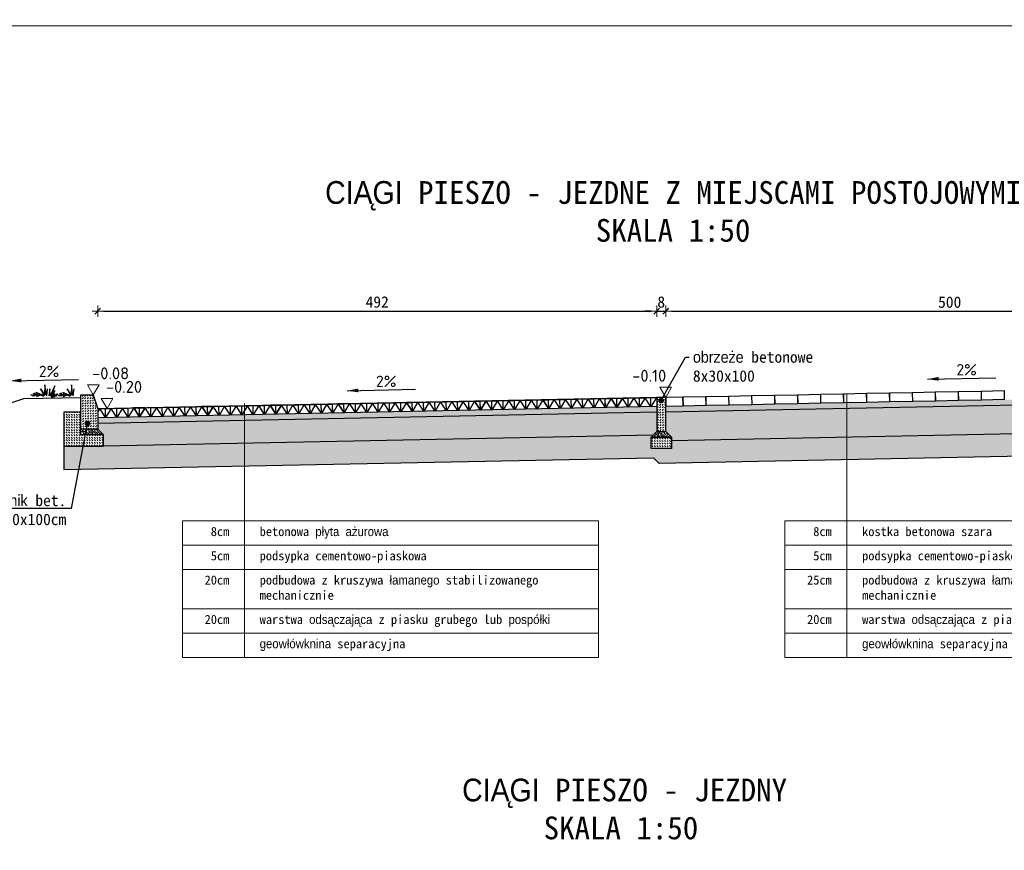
# Model space of a CAD drawing. Header units: millimetres. Extents: x 84 to 770, y 130 to 152.
# Tile 5 of 10: x 88.78 to 97.45, y 141.19 to 148.49. Entities that reach past the tile are written whole.
import ezdxf
from ezdxf import colors
from ezdxf.entities.mleader import LeaderData, LeaderLine
from ezdxf.enums import TextEntityAlignment as Align
from ezdxf.math import Vec2, Vec3

# ---------------------------------------------------------------- set-up
doc = ezdxf.new("R2010")
doc.units = ezdxf.units.MM
for name, color, linetype, lineweight in [('_k_kreskowanie', 250, 'Continuous', 9), ('_k_tabela', 7, 'Continuous', 13), ('_k_widok', 7, 'Continuous', 20), ('DR_wym_strz', 1, 'Continuous', 9), ('kruszywo', 252, 'Continuous', 15), ('Nawierzchnia', 7, 'Continuous', 30), ('odsaczajaca', 40, 'Continuous', 15), ('podsypka', 30, 'Continuous', 15), ('trawka', 3, 'Continuous', 30), ('Wymiary', 7, 'Continuous', 9)]:
    doc.layers.add(name, color=color, linetype=linetype, lineweight=lineweight)
doc.styles.add('GENERATED_STYLE_1', font='MS Gothic.ttf')
doc.styles.add('WYM TECH', font='isocpeur.ttf')
doc.dimstyles.new('normalny', dxfattribs={"dimtxt": 0.1, "dimasz": 0.1, "dimexe": 0.125, "dimexo": 0.3, "dimgap": 0.03, "dimtad": 1, "dimzin": 1, "dimdsep": 46, "dimtxsty": 'GENERATED_STYLE_1', "dimblk": 'KRZYZYK', "dimcen": 0.15, "dimclrd": 1, "dimclre": 1, "dimazin": 0, "dimtfac": 1, "dimtmove": 0, "dimatfit": 3, "dimfxl": 1.25, "dimarcsym": 0})

# ---------------------------------------------------------------- blocks, each defined once
blk = doc.blocks.new('opor_sch_ter')
at = {"layer": '_k_kreskowanie'}
h = blk.add_hatch(dxfattribs=at)
h.set_pattern_fill('DASH', color=256, scale=0.5, angle=46.14576)
h.set_pattern_definition([(46.146, (5.998, 15.2), (-0.04489, 2.244615), [1.5875, -1.5875])])
h.paths.add_polyline_path([(-4, 45), (-4, 15), (4, 15.27), (4, 45)])
at = {"layer": '_k_kreskowanie', "lineweight": 13, "ltscale": 0.5}
h = blk.add_hatch(dxfattribs=at)
h.set_pattern_fill('AR-SAND', color=256, scale=0.04, angle=90, style=0)
h.set_pattern_definition([(52.5, (-1375.5022, 5200.8302), (1.95765295, -0.06400125), [0, -1.54432, 0, -1.7272, 0, -1.651]), (82.5, (-1375.5022, 5200.8302), (2.8673004, 1.7980931), [0, -0.83312, 0, -1.39192, 0, -0.5334]), (122.5, (-1375.5022, 5199.5805), (0.00574874, 3.1639695), [0, -0.508, 0, -1.8288, 0, -2.3876]), (132.5, (-1375.5022, 5199.5805), (0.8917173, 3.0542258), [0, -0.254, 0, -1.19888, 0, -1.3716])])
h.paths.add_polyline_path([(9, 10), (4, 15), (-4, 15), (-9, 10), (1, 10)])
at = {"layer": '_k_kreskowanie'}
h = blk.add_hatch(dxfattribs=at)
h.set_pattern_fill('DASH', color=256, scale=0.5, angle=135)
h.set_pattern_definition([(135, (-259920.3817, -147790.4938), (-2.24506403, 2e-16), [1.5875, -1.5875])])
h.paths.add_polyline_path([(9, 10), (9, 0), (1, 0), (-9, 0), (-9, 10), (1, 10)])
at = {"layer": 'Nawierzchnia'}
for points in [[(4, 45), (-4, 45), (-4, 15), (4, 15)], [(-9, 10), (9, 10), (9, 0), (-9, 0)]]:
    blk.add_lwpolyline(points, close=True, dxfattribs=at)
blk.add_lwpolyline([(-9, 10), (-4, 15), (4, 15), (9, 10), (-9, 10)], dxfattribs=at)
blk = doc.blocks.new('_Dot')
at = {"color": 0, "linetype": 'ByBlock', "lineweight": -2}
blk.add_line((-0.5, 0), (-1, 0), dxfattribs=at)
at = {"color": 0, "linetype": 'ByBlock', "const_width": 0.5}
blk.add_lwpolyline([(-0.25, 0, 1), (0.25, 0, 1)], format="xyb", close=True, dxfattribs=at)
blk = doc.blocks.new('K')
at = {"lineweight": 15}
blk.add_line((-0.5, -0.5), (0.5, 0.5), dxfattribs=at)
at = {"layer": 'DR_wym_strz'}
for p, q in [((0, -1), (0, 1)), ((-1, 0), (1, 0))]:
    blk.add_line(p, q, dxfattribs=at)
blk = doc.blocks.new('KRZYZYK')
blk.add_blockref('K', (0, 0))
blk = doc.blocks.new('*T49')
at = {"layer": 'Defpoints', "color": 8, "linetype": 'ByBlock', "lineweight": 0, "transparency": 16777216}
for p, q in [((0, 0), (3.661, 0)), ((0, 0), (0, -1.2)), ((3.661, 0), (3.661, -1.2)), ((0, -1.2), (3.661, -1.2))]:
    blk.add_line(p, q, dxfattribs=at)
at = {"layer": 'Nawierzchnia', "color": 0, "linetype": 'ByBlock', "lineweight": 5, "transparency": 16777216}
for p, q in [((0.5469, 0), (0.5469, -1.2)), ((0, -0.2133), (3.661, -0.2133)), ((0, -0.4267), (3.661, -0.4267)), ((0, -0.7733), (3.661, -0.7733)), ((0, -0.9867), (3.661, -0.9867))]:
    blk.add_line(p, q, dxfattribs=at)
at = {"layer": 'Nawierzchnia', "color": 0, "transparency": 16777216, "char_height": 0.08, "style": 'GENERATED_STYLE_1'}
for s, insert, width, attachment_point in [('8cm', (0.4135, -0.0533), 0.280203, 3), ('betonowa płyta ażurowa ', (0.6802, -0.0533), 2.847507, 1), ('podsypka cementowo-piaskowa', (0.6802, -0.2667), 2.847507, 1), ('5cm', (0.4135, -0.2667), 0.280203, 3), ('20cm', (0.4135, -0.48), 0.280203, 3), ('podbudowa z kruszywa łamanego stabilizowanego mechanicznie ', (0.6802, -0.48), 2.847507, 1), ('20cm', (0.4135, -0.8267), 0.280203, 3), ('warstwa odsączająca z piasku grubego lub pospółki', (0.6802, -0.8267), 2.847507, 1), ('geowłówknina separacyjna', (0.6802, -1.04), 2.847507, 1)]:
    blk.add_mtext(s, dxfattribs=dict(at, insert=insert, width=width, attachment_point=attachment_point))
blk = doc.blocks.new('*T50')
at = {"layer": 'Defpoints', "color": 8, "linetype": 'ByBlock', "lineweight": 0, "transparency": 16777216}
for p, q in [((0, 0), (3.661, 0)), ((0, 0), (0, -1.2)), ((3.661, 0), (3.661, -1.2)), ((0, -1.2), (3.661, -1.2))]:
    blk.add_line(p, q, dxfattribs=at)
at = {"layer": 'Nawierzchnia', "color": 0, "linetype": 'ByBlock', "lineweight": 5, "transparency": 16777216}
for p, q in [((0.5469, 0), (0.5469, -1.2)), ((0, -0.2133), (3.661, -0.2133)), ((0, -0.4267), (3.661, -0.4267)), ((0, -0.7733), (3.661, -0.7733)), ((0, -0.9867), (3.661, -0.9867))]:
    blk.add_line(p, q, dxfattribs=at)
at = {"layer": 'Nawierzchnia', "color": 0, "transparency": 16777216, "char_height": 0.08, "style": 'GENERATED_STYLE_1'}
for s, insert, width, attachment_point in [('8cm', (0.4135, -0.0533), 0.280203, 3), ('kostka betonowa szara', (0.6802, -0.0533), 2.847507, 1), ('podsypka cementowo-piaskowa', (0.6802, -0.2667), 2.847507, 1), ('5cm', (0.4135, -0.2667), 0.280203, 3), ('25cm', (0.4135, -0.48), 0.280203, 3), ('podbudowa z kruszywa łamanego stabilizowanego mechanicznie ', (0.6802, -0.48), 2.847507, 1), ('20cm', (0.4135, -0.8267), 0.280203, 3), ('warstwa odsączająca z piasku grubego lub pospółki', (0.6802, -0.8267), 2.847507, 1), ('geowłówknina separacyjna', (0.6802, -1.04), 2.847507, 1)]:
    blk.add_mtext(s, dxfattribs=dict(at, insert=insert, width=width, attachment_point=attachment_point))
blk = doc.blocks.new('*D52')
at = {"layer": 'Defpoints', "color": 0, "transparency": 16777216}
for p in [(94.3892, 145.9301), (94.3892, 145.1721), (89.4712, 145.0722)]:
    blk.add_point(p, dxfattribs=at)
at = {"layer": 'Wymiary', "color": 1, "lineweight": -2, "transparency": 16777216}
blk.add_line((89.5212, 145.9301), (94.3392, 145.9301), dxfattribs=at)
at = {"layer": 'Wymiary', "color": 1, "lineweight": -2, "transparency": 16777216, "xscale": 0.05, "yscale": 0.05, "zscale": 0.05, "rotation": 180}
blk.add_blockref('KRZYZYK', (89.4712, 145.9301), dxfattribs=at)
at = {"layer": 'Wymiary', "color": 1, "lineweight": -2, "transparency": 16777216, "xscale": 0.05, "yscale": 0.05, "zscale": 0.05}
blk.add_blockref('KRZYZYK', (94.3892, 145.9301), dxfattribs=at)
at = {"layer": 'Wymiary', "color": 0, "transparency": 16777216, "insert": (91.9302, 146.0101), "char_height": 0.1, "attachment_point": 5, "style": 'GENERATED_STYLE_1'}
blk.add_mtext('492', dxfattribs=at)
blk = doc.blocks.new('*D53')
at = {"layer": 'Defpoints', "color": 0, "transparency": 16777216}
for p in [(94.4692, 145.9301), (94.3892, 145.1721), (94.4692, 145.1721)]:
    blk.add_point(p, dxfattribs=at)
at = {"layer": 'Wymiary', "color": 1, "lineweight": -2, "transparency": 16777216}
for p, q in [((94.3392, 145.9301), (94.2892, 145.9301)), ((94.3892, 145.9301), (94.4692, 145.9301)), ((94.5192, 145.9301), (94.5692, 145.9301))]:
    blk.add_line(p, q, dxfattribs=at)
at = {"layer": 'Wymiary', "color": 1, "lineweight": -2, "transparency": 16777216, "xscale": 0.05, "yscale": 0.05, "zscale": 0.05}
blk.add_blockref('KRZYZYK', (94.3892, 145.9301), dxfattribs=at)
at = {"layer": 'Wymiary', "color": 1, "lineweight": -2, "transparency": 16777216, "xscale": 0.05, "yscale": 0.05, "zscale": 0.05, "rotation": 180}
blk.add_blockref('KRZYZYK', (94.4692, 145.9301), dxfattribs=at)
at = {"layer": 'Wymiary', "color": 0, "transparency": 16777216, "insert": (94.4292, 146.0101), "char_height": 0.1, "attachment_point": 5, "style": 'GENERATED_STYLE_1'}
blk.add_mtext('8', dxfattribs=at)
blk = doc.blocks.new('*D54')
at = {"layer": 'Defpoints', "color": 0, "transparency": 16777216}
for p in [(99.4656, 145.9289), (99.4656, 145.2721), (94.4692, 145.1721)]:
    blk.add_point(p, dxfattribs=at)
at = {"layer": 'Wymiary', "color": 1, "lineweight": -2, "transparency": 16777216}
blk.add_line((94.5192, 145.9289), (99.4156, 145.9289), dxfattribs=at)
at = {"layer": 'Wymiary', "color": 1, "lineweight": -2, "transparency": 16777216, "xscale": 0.05, "yscale": 0.05, "zscale": 0.05, "rotation": 180}
blk.add_blockref('KRZYZYK', (94.4692, 145.9289), dxfattribs=at)
at = {"layer": 'Wymiary', "color": 1, "lineweight": -2, "transparency": 16777216, "xscale": 0.05, "yscale": 0.05, "zscale": 0.05}
blk.add_blockref('KRZYZYK', (99.4656, 145.9289), dxfattribs=at)
at = {"layer": 'Wymiary', "color": 0, "transparency": 16777216, "insert": (96.9674, 146.0089), "char_height": 0.1, "attachment_point": 5, "style": 'GENERATED_STYLE_1'}
blk.add_mtext('500', dxfattribs=at)
blk = doc.blocks.new('tr')
at = {"layer": 'Wymiary', "color": 1}
blk.add_lwpolyline([(0, 0), (0.0343, 0.0594), (-0.0343, 0.0594)], close=True, dxfattribs=at)
at = {"style": 'WYM TECH', "flags": 4}
blk.add_attdef('RZEDNA', text='', height=0.07, dxfattribs=at).set_placement((0.0023, 0.1494), align=Align.MIDDLE_CENTER)

msp = doc.modelspace()

# ---------------------------------------------------------------- hatches: boundary and pattern name
at = {"layer": '_k_kreskowanie'}
h = msp.add_hatch(dxfattribs=at)
h.set_pattern_fill('DASH', color=256, scale=0.005, angle=46.145763)
h.set_pattern_definition([(46.145763, (72.433061, 214.363498), (-0.000448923, 0.0224461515), [0.015875, -0.015875])])
h.paths.add_polyline_path([(89.47122, 145.07218), (89.43131, 145.19307), (89.32131, 145.19307), (89.32131, 144.89307), (89.47131, 144.89307)])
h = msp.add_hatch(dxfattribs=at)
h.set_pattern_fill('DASH', color=256, scale=0.005, angle=135)
h.set_pattern_definition([(135, (72.433061, 214.363498), (-0.0224506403, 2e-18), [0.015875, -0.015875])])
h.paths.add_polyline_path([(89.32131, 144.84307), (89.32131, 145.04292), (89.17131, 145.04292), (89.17131, 144.74307), (89.52131, 144.74307), (89.52131, 144.84307)])
at = {"layer": '_k_kreskowanie', "lineweight": 13, "ltscale": 0.5}
h = msp.add_hatch(dxfattribs=at)
h.set_pattern_fill('AR-SAND', color=256, scale=0.0004, angle=90, style=0)
h.set_pattern_definition([(127.5, (72.433061, 214.363498), (-0.0195765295, -0.0006400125), [0, -0.0154432, 0, -0.017272, 0, -0.01651]), (97.5, (72.433061, 214.363498), (-0.028673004, 0.017980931), [0, -0.0083312, 0, -0.0139192, 0, -0.005334]), (57.5, (72.433061, 214.351), (-5.74874e-05, 0.031639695), [0, -0.00508, 0, -0.018288, 0, -0.023876]), (47.5, (72.433061, 214.351), (-0.008917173, 0.030542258), [0, -0.00254, 0, -0.0119888, 0, -0.013716])])
h.paths.add_polyline_path([(89.32131, 144.89307), (89.47131, 144.89307), (89.52131, 144.84307), (89.32131, 144.84307)])
at = {"layer": 'kruszywo'}
h = msp.add_hatch(dxfattribs=at)
h.set_pattern_fill('AR-CONC', color=256, scale=0.0007, style=0)
h.set_pattern_definition([(50, (92.48051, 190.24151), (0.12752927, -0.01115736), [0.013335, -0.146685]), (355, (92.4805, 190.24151), (-0.02466998, 0.13373965), [0.010668, -0.117348]), (100.451, (92.49113, 190.24058), (0.10285975, 0.12258168), [0.011333, -0.124663]), (46.1842, (92.4805, 190.27707), (0.18975533, -0.02942963), [0.0200025, -0.2200275]), (96.6356, (92.49632, 190.27462), (0.166183, 0.1731979), [0.0169995, -0.1869945]), (351.184, (92.4805, 190.27707), (0.1661832, 0.1731976), [0.016002, -0.176022]), (21, (92.49829, 190.26818), (0.10613042, -0.07158586), [0.013335, -0.146685]), (326, (92.49829, 190.26818), (0.04326142, 0.12893158), [0.010668, -0.117348]), (71.4514, (92.50713, 190.26221), (0.14939154, 0.057346), [0.011333, -0.124663]), (37.5, (92.480506, 190.24151), (0.002162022, 0.059188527), [0, -0.1159256, 0, -0.119126, 0, -0.1177925]), (7.5, (92.480506, 190.24151), (0.04677376, 0.0701264), [0, -0.0679196, 0, -0.1132586, 0, -0.0448945]), (327.5, (92.440857, 190.24151), (0.094913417, -0.00401012), [0, -0.04445, 0, -0.138684, 0, -0.184023]), (317.5, (92.42308, 190.24151), (0.10369043, 0.01779854), [0, -0.057785, 0, -0.0921004, 0, -0.130683])])
h.paths.add_polyline_path([(100.62881, 145.16232), (100.62881, 145.31232), (99.61922, 145.29212), (99.61922, 145.24214), (99.76922, 145.242), (99.76922, 145.14509), (99.76922, 144.94214), (99.41922, 144.94214), (99.41922, 145.04214), (99.46922, 145.09214), (99.46924, 145.14212), (94.46922, 145.04212), (94.46922, 144.87214), (94.51922, 144.82214), (94.51922, 144.79307), (100.01286, 144.90294), (100.26492, 145.15501)])
h = msp.add_hatch(dxfattribs=at)
h.set_pattern_fill('AR-CONC', color=256, scale=0.0007, style=0)
h.set_pattern_definition([(50, (-16.9264, 11.15932), (0.12752927, -0.01115736), [0.013335, -0.146685]), (355, (-16.9264, 11.15932), (-0.024670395, 0.13373979), [0.010668, -0.11734841]), (100.451445, (-16.91578, 11.15839), (0.10285887, 0.12258243), [0.01133301, -0.12466317]), (46.1842, (-16.9264, 11.19488), (0.18975533, -0.02942963), [0.0200025, -0.2200275]), (96.63556, (-16.91059, 11.19242), (0.1661829, 0.17319829), [0.01699952, -0.18699493]), (351.18415, (-16.9264, 11.19488), (0.1661829, 0.17319829), [0.01600198, -0.17602181]), (21, (-16.90862, 11.18599), (0.106130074, -0.07158564), [0.013335, -0.146685]), (326, (-16.90862, 11.18599), (0.04326142, 0.12893158), [0.010668, -0.117348]), (71.451445, (-16.89978, 11.18002), (0.14939149, 0.05734594), [0.01133301, -0.12466296]), (37.5, (-16.926404, 11.159316), (0.002162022, 0.059188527), [0, -0.1159256, 0, -0.119126, 0, -0.1177925]), (7.5, (-16.926404, 11.159316), (0.046773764, 0.070126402), [0, -0.0679196, 0, -0.1132586, 0, -0.0448945]), (327.5, (-16.966053, 11.159316), (0.094913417, -0.004010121), [0, -0.04445, 0, -0.138684, 0, -0.184023]), (317.5, (-16.98383, 11.159316), (0.103690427, 0.017798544), [0, -0.057785, 0, -0.0921004, 0, -0.130683])])
h.paths.add_polyline_path([(94.3569, 144.83983), (94.38922, 144.87214), (94.38922, 145.04052), (89.47128, 144.94216), (89.47131, 144.89307), (89.52184, 144.84254), (89.52184, 144.74254)])
at = {"layer": 'odsaczajaca'}
h = msp.add_hatch(dxfattribs=at)
h.set_pattern_fill('AR-SAND', color=256, scale=0.001, style=0)
h.paths.add_polyline_path([(100.62881, 145.16232), (100.26492, 145.15501), (100.01286, 144.90294), (94.51922, 144.79307), (94.51922, 144.72214), (94.33922, 144.72214), (94.33822, 144.83946), (89.52184, 144.74254), (89.17184, 144.74306), (89.17184, 144.60214), (89.17184, 144.53609), (94.35943, 144.64134), (94.40993, 144.59084), (100.09735, 144.70459), (100.34942, 144.95666), (100.62881, 144.96232)])
at = {"layer": 'podsypka', "ltscale": 2}
h = msp.add_hatch(dxfattribs=at)
h.set_pattern_fill('AR-SAND', color=256, scale=0.0005, angle=-0.5729, style=0)
h.set_pattern_definition([(36.9271, (-0.51268, -1.128028), (-0.0005552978, 0.0244774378), [0, -0.019304, 0, -0.02159, 0, -0.0206375]), (6.9271, (-0.51268, -1.128028), (0.022833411, 0.035614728), [0, -0.010414, 0, -0.017399, 0, -0.0066675]), (326.9271, (-0.5283, -1.127872), (0.03954836, -0.000323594), [0, -0.00635, 0, -0.02286, 0, -0.029845]), (316.9271, (-0.5283, -1.127872), (0.038287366, 0.0107641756), [0, -0.003175, 0, -0.014986, 0, -0.017145])])
h.paths.add_polyline_path([(99.46722, 145.14208), (99.46722, 145.19209), (94.46922, 145.09213), (94.46922, 145.04212)])
h = msp.add_hatch(dxfattribs=at)
h.set_pattern_fill('AR-SAND', color=256, scale=0.0005, angle=-0.5729, style=0)
h.set_pattern_definition([(36.9271, (-16.926404, 11.159316), (-0.0005552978, 0.0244774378), [0, -0.019304, 0, -0.02159, 0, -0.0206375]), (6.9271, (-16.926404, 11.159316), (0.022833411, 0.035614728), [0, -0.010414, 0, -0.017399, 0, -0.0066675]), (326.9271, (-16.942024, 11.159472), (0.03954836, -0.000323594), [0, -0.00635, 0, -0.02286, 0, -0.029845]), (316.9271, (-16.942024, 11.159472), (0.038287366, 0.0107641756), [0, -0.003175, 0, -0.014986, 0, -0.017145])])
h.paths.add_polyline_path([(94.38922, 145.04052), (94.38922, 145.09053), (89.47126, 144.99217), (89.47128, 144.94216)])

# ---------------------------------------------------------------- linework, layer by layer
at = {"layer": '_k_tabela'}
msp.add_lwpolyline([(85.44933, 148.43981), (105.19933, 148.43981), (105.19933, 134.08981), (85.44933, 134.08981)], close=True, dxfattribs=at)
at = {"layer": 'Nawierzchnia', "color": 7, "linetype": 'Continuous'}
for p, q in [((91.5377, 145.04251), (91.5377, 145.11251)), ((92.13758, 145.05451), (92.13758, 145.12451)), ((92.73746, 145.06651), (92.73746, 145.13651)), ((93.33734, 145.0785), (93.33734, 145.1485)), ((93.93722, 145.0905), (93.93722, 145.1605)), ((89.73806, 145.00652), (89.73806, 145.07652)), ((90.33794, 145.01852), (90.33794, 145.08852)), ((90.93782, 145.03051), (90.93782, 145.10051))]:
    msp.add_line(p, q, dxfattribs=at)
at = {"layer": 'Nawierzchnia'}
for points in [[(95.63038, 145.19537), (95.83034, 145.19936), (95.83194, 145.11938), (95.63198, 145.11538)], [(95.83234, 145.1994), (96.0323, 145.2034), (96.0339, 145.12342), (95.83394, 145.11942)], [(96.0343, 145.20344), (96.23426, 145.20744), (96.23586, 145.12746), (96.0359, 145.12346)], [(96.23626, 145.20748), (96.43622, 145.21148), (96.43782, 145.1315), (96.23786, 145.1275)], [(96.43822, 145.21152), (96.63818, 145.21552), (96.63978, 145.13554), (96.43982, 145.13154)], [(96.64018, 145.21556), (96.84014, 145.21956), (96.84174, 145.13958), (96.64178, 145.13558)], [(96.84214, 145.2196), (97.0421, 145.2236), (97.0437, 145.14362), (96.84374, 145.13962)], [(97.0441, 145.22364), (97.24406, 145.22764), (97.24566, 145.14765), (97.0457, 145.14366)], [(97.24606, 145.22768), (97.44602, 145.23168), (97.44762, 145.15169), (97.24766, 145.14769)], [(94.47122, 145.17218), (94.62059, 145.17517), (94.62219, 145.09519), (94.47122, 145.09217)], [(94.62059, 145.17517), (94.82055, 145.17917), (94.82215, 145.09918), (94.62219, 145.09519)], [(94.82255, 145.17921), (95.02251, 145.18321), (95.0241, 145.10322), (94.82414, 145.09922)], [(95.0245, 145.18325), (95.22446, 145.18725), (95.22606, 145.10726), (95.0261, 145.10326)], [(95.22646, 145.18729), (95.42642, 145.19129), (95.42802, 145.1113), (95.22806, 145.1073)], [(95.42842, 145.19133), (95.62838, 145.19533), (95.62998, 145.11534), (95.43002, 145.11134)]]:
    msp.add_lwpolyline(points, close=True, dxfattribs=at)
at = {"layer": 'Nawierzchnia', "lineweight": 0}
for points in [[(96.06326, 143.87177), (96.06326, 145.20402)], [(90.7625, 143.95189), (90.7625, 145.11693)]]:
    msp.add_lwpolyline(points, dxfattribs=at)
at = {"layer": 'Nawierzchnia'}
for points in [[(87.28223, 144.64833), (88.82141, 145.16139), (89.32131, 145.17138)], [(89.32131, 145.19307), (89.43131, 145.19307), (89.47122, 145.07218), (89.47131, 144.89307), (89.32131, 144.89307), (89.32131, 145.19307)], [(89.32131, 145.19307), (89.43131, 145.19307), (89.47122, 145.07218), (89.47131, 144.89307), (89.32131, 144.89307), (89.32131, 145.19307)], [(94.38562, 145.17047), (89.47122, 145.07218)], [(91.33943, 145.02953), (91.33783, 145.10951), (91.38782, 145.11051), (91.33943, 145.02953), (91.28784, 145.10851), (91.33783, 145.10951)], [(91.43941, 145.03153), (91.43781, 145.11151), (91.4878, 145.11251), (91.43941, 145.03153), (91.38782, 145.11051), (91.43781, 145.11151)], [(91.53939, 145.03353), (91.53779, 145.11351), (91.58778, 145.11451), (91.53939, 145.03353), (91.4878, 145.11251), (91.53779, 145.11351)], [(91.58778, 145.11451), (91.63937, 145.03553), (91.68776, 145.11651), (91.58778, 145.11451)], [(91.63937, 145.03553), (91.63777, 145.11551), (91.68776, 145.11651), (91.63937, 145.03553), (91.58778, 145.11451), (91.63777, 145.11551)], [(91.73935, 145.03753), (91.73775, 145.11751), (91.78774, 145.11851), (91.73935, 145.03753), (91.68776, 145.11651), (91.73775, 145.11751)], [(91.83933, 145.03953), (91.83773, 145.11951), (91.88772, 145.12051), (91.83933, 145.03953), (91.78774, 145.11851), (91.83773, 145.11951)], [(91.93931, 145.04153), (91.93771, 145.12151), (91.9877, 145.12251), (91.93931, 145.04153), (91.88772, 145.12051), (91.93771, 145.12151)], [(92.03929, 145.04353), (92.03769, 145.12351), (92.08768, 145.12451), (92.03929, 145.04353), (91.9877, 145.12251), (92.03769, 145.12351)], [(92.13927, 145.04553), (92.13767, 145.12551), (92.18766, 145.12651), (92.13927, 145.04553), (92.08768, 145.12451), (92.13767, 145.12551)], [(92.18766, 145.12651), (92.23925, 145.04753), (92.28764, 145.12851), (92.18766, 145.12651)], [(92.23925, 145.04753), (92.23765, 145.12751), (92.28764, 145.12851), (92.23925, 145.04753), (92.18766, 145.12651), (92.23765, 145.12751)], [(92.33923, 145.04953), (92.33763, 145.12951), (92.38762, 145.13051), (92.33923, 145.04953), (92.28764, 145.12851), (92.33763, 145.12951)], [(92.43921, 145.05153), (92.43761, 145.13151), (92.4876, 145.13251), (92.43921, 145.05153), (92.38762, 145.13051), (92.43761, 145.13151)], [(92.53919, 145.05353), (92.53759, 145.13351), (92.58758, 145.13451), (92.53919, 145.05353), (92.4876, 145.13251), (92.53759, 145.13351)], [(92.63917, 145.05553), (92.63757, 145.13551), (92.68756, 145.13651), (92.63917, 145.05553), (92.58758, 145.13451), (92.63757, 145.13551)], [(92.73915, 145.05752), (92.73755, 145.13751), (92.78754, 145.13851), (92.73915, 145.05752), (92.68756, 145.13651), (92.73755, 145.13751)], [(92.78754, 145.13851), (92.83913, 145.05952), (92.88752, 145.14051), (92.78754, 145.13851)], [(92.83913, 145.05952), (92.83753, 145.13951), (92.88752, 145.14051), (92.83913, 145.05952), (92.78754, 145.13851), (92.83753, 145.13951)], [(92.93911, 145.06152), (92.93751, 145.14151), (92.9875, 145.14251), (92.93911, 145.06152), (92.88752, 145.14051), (92.93751, 145.14151)], [(93.03909, 145.06352), (93.03749, 145.14351), (93.08748, 145.14451), (93.03909, 145.06352), (92.9875, 145.14251), (93.03749, 145.14351)], [(93.13907, 145.06552), (93.13747, 145.14551), (93.18746, 145.14651), (93.13907, 145.06552), (93.08748, 145.14451), (93.13747, 145.14551)], [(93.23905, 145.06752), (93.23745, 145.14751), (93.28744, 145.14851), (93.23905, 145.06752), (93.18746, 145.14651), (93.23745, 145.14751)], [(93.33903, 145.06952), (93.33743, 145.14951), (93.38742, 145.15051), (93.33903, 145.06952), (93.28744, 145.14851), (93.33743, 145.14951)], [(93.38742, 145.15051), (93.43901, 145.07152), (93.4874, 145.15251), (93.38742, 145.15051)], [(93.43901, 145.07152), (93.43741, 145.15151), (93.4874, 145.15251), (93.43901, 145.07152), (93.38742, 145.15051), (93.43741, 145.15151)], [(93.53899, 145.07352), (93.53739, 145.15351), (93.58738, 145.15451), (93.53899, 145.07352), (93.4874, 145.15251), (93.53739, 145.15351)], [(93.63897, 145.07552), (93.63737, 145.15551), (93.68736, 145.1565), (93.63897, 145.07552), (93.58738, 145.15451), (93.63737, 145.15551)], [(93.73895, 145.07752), (93.73735, 145.1575), (93.78734, 145.1585), (93.73895, 145.07752), (93.68736, 145.1565), (93.73735, 145.1575)], [(93.83893, 145.07952), (93.83733, 145.1595), (93.88732, 145.1605), (93.83893, 145.07952), (93.78734, 145.1585), (93.83733, 145.1595)], [(93.93891, 145.08152), (93.93731, 145.1615), (93.9873, 145.1625), (93.93891, 145.08152), (93.88732, 145.1605), (93.93731, 145.1615)], [(93.9873, 145.1625), (94.03889, 145.08352), (94.08728, 145.1645), (93.9873, 145.1625)], [(94.03889, 145.08352), (94.03729, 145.1635), (94.08728, 145.1645), (94.03889, 145.08352), (93.9873, 145.1625), (94.03729, 145.1635)], [(94.13887, 145.08552), (94.13727, 145.1655), (94.18726, 145.1665), (94.13887, 145.08552), (94.08728, 145.1645), (94.13727, 145.1655)], [(94.23885, 145.08752), (94.23725, 145.1675), (94.28724, 145.1685), (94.23885, 145.08752), (94.18726, 145.1665), (94.23725, 145.1675)], [(94.33883, 145.08952), (94.33723, 145.1695), (94.38722, 145.1705), (94.33883, 145.08952), (94.28724, 145.1685), (94.33723, 145.1695)], [(99.46924, 145.14212), (94.46922, 145.04212)], [(94.51922, 144.79307), (100.01286, 144.90294), (100.26492, 145.15501), (100.62881, 145.16228)], [(89.32184, 145.04239), (89.17184, 145.04239), (89.17184, 144.74254), (89.52184, 144.74254), (89.52184, 144.84254), (89.32184, 144.84254), (89.32184, 145.04239)], [(89.47122, 145.07218), (89.4882, 145.07252), (89.47164, 145.04481)], [(89.47122, 145.07218), (89.47122, 145.04608)], [(94.38722, 145.09049), (89.47126, 144.99217)], [(94.38922, 145.04052), (89.47128, 144.94216)], [(89.53979, 144.99354), (89.53819, 145.07352), (89.58818, 145.07452), (89.53979, 144.99354), (89.4882, 145.07252), (89.53819, 145.07352)], [(89.63977, 144.99554), (89.63817, 145.07552), (89.68816, 145.07652), (89.63977, 144.99554), (89.58818, 145.07452), (89.63817, 145.07552)], [(89.73975, 144.99754), (89.73815, 145.07752), (89.78814, 145.07852), (89.73975, 144.99754), (89.68816, 145.07652), (89.73815, 145.07752)], [(89.78814, 145.07852), (89.83973, 144.99954), (89.88812, 145.08052), (89.78814, 145.07852)], [(89.83973, 144.99954), (89.83813, 145.07952), (89.88812, 145.08052), (89.83973, 144.99954), (89.78814, 145.07852), (89.83813, 145.07952)], [(89.93971, 145.00154), (89.93811, 145.08152), (89.9881, 145.08252), (89.93971, 145.00154), (89.88812, 145.08052), (89.93811, 145.08152)], [(90.03969, 145.00354), (90.03809, 145.08352), (90.08808, 145.08452), (90.03969, 145.00354), (89.9881, 145.08252), (90.03809, 145.08352)], [(90.13967, 145.00554), (90.13807, 145.08552), (90.18806, 145.08652), (90.13967, 145.00554), (90.08808, 145.08452), (90.13807, 145.08552)], [(90.23965, 145.00753), (90.23805, 145.08752), (90.28804, 145.08852), (90.23965, 145.00753), (90.18806, 145.08652), (90.23805, 145.08752)], [(90.33963, 145.00953), (90.33803, 145.08952), (90.38802, 145.09052), (90.33963, 145.00953), (90.28804, 145.08852), (90.33803, 145.08952)], [(90.38802, 145.09052), (90.43961, 145.01153), (90.488, 145.09252), (90.38802, 145.09052)], [(90.43961, 145.01153), (90.43801, 145.09152), (90.488, 145.09252), (90.43961, 145.01153), (90.38802, 145.09052), (90.43801, 145.09152)], [(90.53959, 145.01353), (90.53799, 145.09352), (90.58798, 145.09452), (90.53959, 145.01353), (90.488, 145.09252), (90.53799, 145.09352)], [(90.63957, 145.01553), (90.63797, 145.09552), (90.68796, 145.09652), (90.63957, 145.01553), (90.58798, 145.09452), (90.63797, 145.09552)], [(90.73955, 145.01753), (90.73795, 145.09752), (90.78794, 145.09852), (90.73955, 145.01753), (90.68796, 145.09652), (90.73795, 145.09752)], [(90.83953, 145.01953), (90.83793, 145.09952), (90.88792, 145.10052), (90.83953, 145.01953), (90.78794, 145.09852), (90.83793, 145.09952)], [(90.93951, 145.02153), (90.93791, 145.10152), (90.9879, 145.10252), (90.93951, 145.02153), (90.88792, 145.10052), (90.93791, 145.10152)], [(90.9879, 145.10252), (91.03949, 145.02353), (91.08788, 145.10452), (90.9879, 145.10252)], [(91.03949, 145.02353), (91.03789, 145.10352), (91.08788, 145.10452), (91.03949, 145.02353), (90.9879, 145.10252), (91.03789, 145.10352)], [(91.13947, 145.02553), (91.13787, 145.10552), (91.18786, 145.10651), (91.13947, 145.02553), (91.08788, 145.10452), (91.13787, 145.10552)], [(91.23945, 145.02753), (91.23785, 145.10751), (91.28784, 145.10851), (91.23945, 145.02753), (91.18786, 145.10651), (91.23785, 145.10751)], [(100.62881, 144.96224), (100.34942, 144.95666), (100.09735, 144.70459), (94.40993, 144.59084), (94.3609, 144.63987)], [(89.52184, 144.84254), (89.47131, 144.89307)], [(94.3569, 144.83983), (89.52184, 144.74313)], [(89.17184, 144.74254), (89.17184, 144.53609), (94.3609, 144.63987)]]:
    msp.add_lwpolyline(points, dxfattribs=at)
at = {"layer": 'trawka', "linetype": 'Continuous'}
for p, q in [((88.9152, 145.18165), (88.90364, 145.20488)), ((88.90364, 145.20488), (88.90419, 145.18136)), ((88.91675, 145.21063), (88.9152, 145.18165)), ((88.92135, 145.18954), (88.91675, 145.21063)), ((88.94447, 145.2091), (88.92109, 145.18954)), ((88.94472, 145.2091), (88.92135, 145.18954)), ((88.93004, 145.18687), (88.94447, 145.2091)), ((88.9303, 145.18687), (88.94472, 145.2091)), ((88.93038, 145.21398), (88.99158, 145.18323)), ((89.00068, 145.18533), (88.93038, 145.21398)), ((88.93064, 145.21398), (88.99183, 145.18323)), ((89.00093, 145.18533), (88.93064, 145.21398)), ((88.96888, 145.2468), (89.00068, 145.18533)), ((89.00405, 145.19369), (88.96888, 145.2468)), ((88.96914, 145.2468), (89.00093, 145.18533)), ((89.00431, 145.19369), (88.96914, 145.2468)), ((89.00592, 145.28069), (89.00405, 145.19369)), ((89.00618, 145.28069), (89.00431, 145.19369)), ((89.01945, 145.191), (89.00592, 145.28069)), ((89.01971, 145.191), (89.00618, 145.28069)), ((89.02739, 145.24751), (89.01921, 145.18565)), ((89.02764, 145.24751), (89.01947, 145.18565)), ((89.04841, 145.24834), (89.04024, 145.18648)), ((89.05172, 145.18526), (89.04841, 145.24834)), ((89.09392, 145.27448), (89.05172, 145.18526)), ((89.06474, 145.18651), (89.09392, 145.27448)), ((89.09463, 145.23296), (89.06474, 145.18651)), ((89.07439, 145.16783), (89.09463, 145.23296)), ((89.07545, 145.19731), (89.0765, 145.17379)), ((89.08751, 145.17408), (89.07545, 145.19731)), ((89.08957, 145.20355), (89.08751, 145.17408)), ((89.09468, 145.18295), (89.08957, 145.20355)), ((89.11805, 145.202), (89.09468, 145.18295)), ((89.10264, 145.18079), (89.11805, 145.202)), ((89.14874, 145.18165), (89.13718, 145.20488)), ((89.13718, 145.20488), (89.13774, 145.18136)), ((89.1503, 145.21063), (89.14874, 145.18165)), ((89.1549, 145.18954), (89.1503, 145.21063)), ((89.17802, 145.2091), (89.15464, 145.18954)), ((89.17827, 145.2091), (89.1549, 145.18954)), ((89.16359, 145.18687), (89.17802, 145.2091)), ((89.16385, 145.18687), (89.17827, 145.2091)), ((89.16393, 145.21398), (89.22512, 145.18323)), ((89.23423, 145.18533), (89.16393, 145.21398)), ((89.16419, 145.21398), (89.22538, 145.18323)), ((89.23448, 145.18533), (89.16419, 145.21398)), ((89.20243, 145.2468), (89.23423, 145.18533)), ((89.2376, 145.19369), (89.20243, 145.2468)), ((89.20268, 145.2468), (89.23448, 145.18533)), ((89.23786, 145.19369), (89.20268, 145.2468)), ((89.23947, 145.28069), (89.2376, 145.19369)), ((89.23973, 145.28069), (89.23786, 145.19369)), ((89.253, 145.191), (89.23947, 145.28069)), ((89.25325, 145.191), (89.23973, 145.28069)), ((89.26094, 145.24751), (89.25276, 145.18565)), ((89.26119, 145.24751), (89.25301, 145.18565)), ((88.90419, 145.18136), (88.88344, 145.19476)), ((88.96465, 145.19221), (88.93004, 145.18687)), ((88.96491, 145.19221), (88.9303, 145.18687)), ((88.93441, 145.17978), (88.96465, 145.19221)), ((88.93467, 145.17978), (88.96491, 145.19221)), ((89.0765, 145.17379), (89.05526, 145.18769)), ((89.0572, 145.18416), (89.07136, 145.16638)), ((89.13774, 145.18136), (89.11699, 145.19476)), ((89.1982, 145.19221), (89.16359, 145.18687)), ((89.19845, 145.19221), (89.16385, 145.18687)), ((89.16796, 145.17978), (89.1982, 145.19221)), ((89.16821, 145.17978), (89.19845, 145.19221))]:
    msp.add_line(p, q, dxfattribs=at)

# ---------------------------------------------------------------- block references
for name, p in [('*T49', (90.21563, 144.08511)), ('*T50', (95.5164, 144.08511))]:
    msp.add_blockref(name, p)
at = {"layer": '_k_widok', "xscale": 0.01, "yscale": 0.01, "zscale": 0.01}
msp.add_blockref('opor_sch_ter', (94.42922, 144.72214), dxfattribs=at)
at = {"layer": 'Wymiary'}
ref = msp.add_blockref('tr', (89.43131, 145.19307), dxfattribs=dict(at, xscale=1.5, yscale=1.5, zscale=1.5))
ref.add_attrib('RZEDNA', '-0.08', (89.42173, 145.33069), dxfattribs={"layer": '0', "height": 0.105, "style": 'WYM TECH'})
ref = msp.add_blockref('tr', (94.46922, 145.17214), dxfattribs=dict(at, xscale=-1.5, yscale=1.5, zscale=1.5))
ref.add_attrib('RZEDNA', '-0.10', (94.1743, 145.30977), dxfattribs={"layer": '0', "height": 0.105, "style": 'WYM TECH'})
ref = msp.add_blockref('tr', (89.5529, 145.07382), dxfattribs=dict(at, xscale=1.5, yscale=1.5, zscale=1.5))
ref.add_attrib('RZEDNA', '-0.20', (89.54332, 145.21144), dxfattribs={"layer": '0', "height": 0.105, "style": 'WYM TECH'})

# ---------------------------------------------------------------- texts
at = {"char_height": 0.2, "attachment_point": 1, "style": 'GENERATED_STYLE_1'}
for s, insert, width in [('CIĄGI PIESZO - JEZDNE Z MIEJSCAMI POSTOJOWYMI \\P\\pi2.3813;SKALA 1:50', (91.47205, 147.07398), 6.0417205), ('\\pi1.2056;CIĄGI PIESZO - JEZDNY  \\P\\pi1.9224;SKALA 1:50', (91.47205, 141.8182), 5.1239125)]:
    msp.add_mtext(s, dxfattribs=dict(at, insert=insert, width=width))
at = {"layer": 'Wymiary', "char_height": 0.1, "width": 0.2534713, "attachment_point": 1, "style": 'WYM TECH'}
for insert in [(97.02578, 145.46492), (88.95306, 145.45005), (91.91938, 145.36279)]:
    msp.add_mtext('2%', dxfattribs=dict(at, insert=insert))

# ---------------------------------------------------------------- dimensions: what is measured, and where the dimension line sits
at = {"layer": 'Wymiary'}
for base, p1, p2, text, override, picture, middle in [((94.38922, 145.93011), (89.47122, 145.07218), (94.38922, 145.17214), '492', {"dimscale": 1, "dimasz": 0.05, "dimexe": 0.05, "dimlfac": 100, "dimrnd": 0, "dimse1": 1, "dimse2": 1}, '*D52', (91.93022, 146.01011)), ((99.46562, 145.92889), (94.46922, 145.17214), (99.46562, 145.27207), '500', {"dimasz": 0.05, "dimexe": 0.05, "dimlfac": 100, "dimse1": 1, "dimse2": 1}, '*D54', (96.96742, 146.00889))]:
    dim = msp.add_linear_dim(base=base, p1=p1, p2=p2, text=text, dimstyle='normalny', override=override, dxfattribs=at)
    dim.commit()
    dim.dimension.update_dxf_attribs({"geometry": picture, "text_midpoint": middle})
dim = msp.add_linear_dim(base=(94.46922, 145.93011), p1=(94.38922, 145.17214), p2=(94.46922, 145.17214), text='8', dimstyle='normalny', override={"dimasz": 0.05, "dimexe": 0.05, "dimlfac": 100, "dimse1": 1, "dimse2": 1}, dxfattribs=at)
dim.commit()
dim.dimension.update_dxf_attribs({"geometry": '*D53', "text_midpoint": (94.42922, 145.93011), "dimtype": 160})

# ---------------------------------------------------------------- leaders
at = {"layer": 'Nawierzchnia', "lineweight": 15}
ml = msp.add_multileader_mtext('Standard', dxfattribs=at)
ml.set_content('obrzeże betonowe 8x30x100', color=256, style='GENERATED_STYLE_1')
ml.set_leader_properties()
ml.set_arrow_properties(name='DOT')
ml.build(insert=Vec2(0, 0))
ml.multileader.update_dxf_attribs({"text_right_attachment_type": 6, "dogleg_length": 0.01, "arrow_head_size": 0.05})
ctx = ml.context
ctx.base_point, ctx.char_height, ctx.arrow_head_size, ctx.landing_gap_size, ctx.plane_origin = Vec3(94.675, 145.52663), 0.1, 0.05, 0.03333, Vec3(94.42921, 145.1439)
ctx.right_attachment = 6
notes = []
notes.append((ctx, [(0, (1, 1, 0), (94.64167, 145.52663), (1, 0), 0.03333, [(0, [(94.42921, 145.1439)], 0, [])])]))
ctx.mtext.insert, ctx.mtext.width, ctx.mtext.flow_direction = Vec3(94.70833, 145.57663), 1.1617314, 5
ml = msp.add_multileader_mtext('Standard', dxfattribs=at)
ml.set_content('krawężnik bet. 15x30x100cm', color=256, style='GENERATED_STYLE_1')
ml.set_leader_properties()
ml.set_arrow_properties(name='DOT')
ml.build(insert=Vec2(0, 0))
ml.multileader.update_dxf_attribs({"text_right_attachment_type": 6, "dogleg_length": 0.01, "arrow_head_size": 0.05})
ctx = ml.context
ctx.base_point, ctx.char_height, ctx.arrow_head_size, ctx.landing_gap_size, ctx.plane_origin = Vec3(88.30221, 144.26526), 0.1, 0.05, 0.03333, Vec3(89.41703, 145.19686)
ctx.right_attachment, ctx.text_align_type = 6, 2
notes.append((ctx, [(1, (1, 1, 0), (89.23776, 144.19526), (-1, 0), 0.01, [(0, [(89.37991, 144.94337)], 0, [])])]))
ctx.mtext.insert, ctx.mtext.width, ctx.mtext.alignment, ctx.mtext.flow_direction = Vec3(89.19442, 144.31526), 1.4875651, 3, 5
at = {"layer": 'Wymiary'}
for points in [[(88.69844, 145.31781), (89.30098, 145.32986)], [(96.77116, 145.33268), (97.3737, 145.34473)], [(91.66477, 145.23055), (92.26731, 145.2426)]]:
    msp.add_leader(points, dimstyle='normalny', dxfattribs=at)
for ctx, leaders in notes:
    for number, flags, end, landing, length, lines in leaders:
        leader = LeaderData()
        leader.index, (leader.has_last_leader_line, leader.has_dogleg_vector, leader.attachment_direction) = number, flags
        leader.last_leader_point, leader.dogleg_vector, leader.dogleg_length = Vec3(end), Vec3(landing), length
        for number, points, colour, breaks in lines:
            line = LeaderLine()
            line.index, line.vertices, line.color, line.breaks = number, Vec3.list(points), colors.encode_raw_color(colour), breaks
            leader.lines.append(line)
        ctx.leaders.append(leader)

doc.saveas('drawing.dxf')
